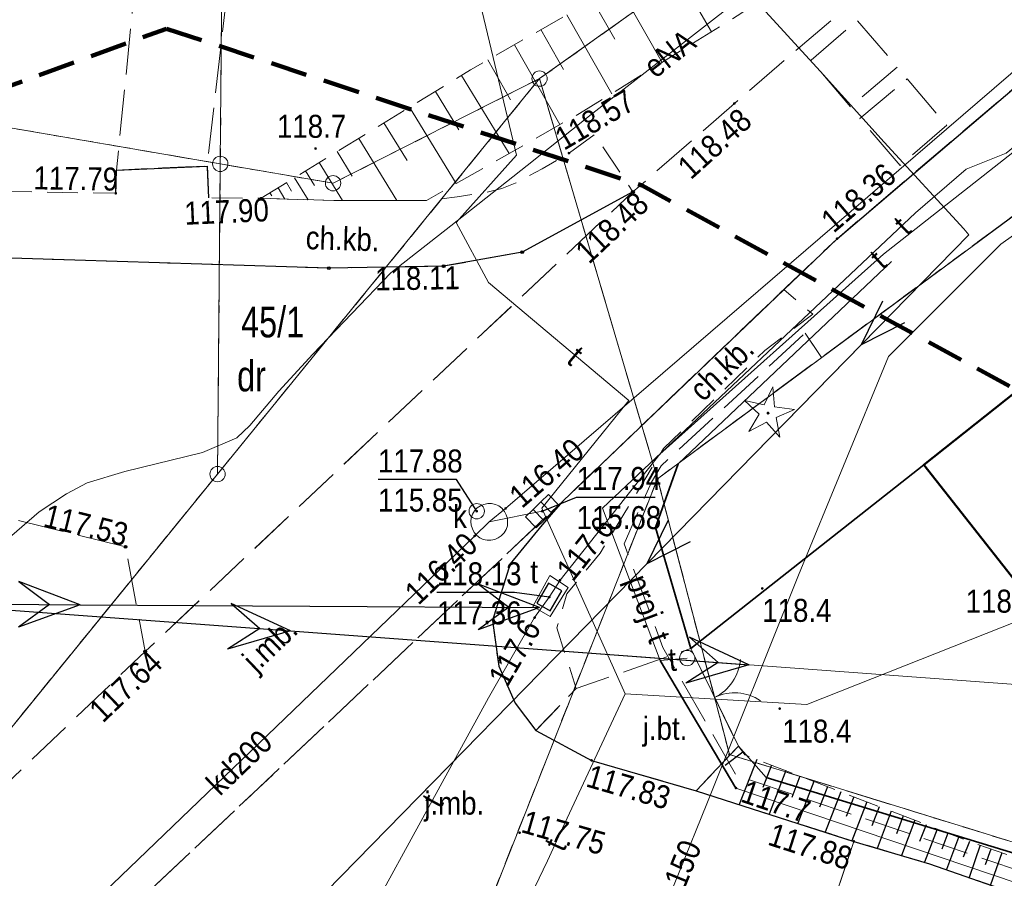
# Model space of a CAD drawing. Header units: metres. Extents: x 6532801 to 6532945, y 6021209 to 6021424.
# Tile 9 of 12: x 6532855 to 6532887, y 6021324 to 6021352. Entities that reach past the tile are written whole.
import ezdxf
from ezdxf.enums import TextEntityAlignment as Align

# ---------------------------------------------------------------- set-up
doc = ezdxf.new("R2010")
doc.units = ezdxf.units.M
doc.header["$MEASUREMENT"] = 0
for name, pattern in [('1.0_0.5', [1.5, 1, -0.5]), ('1.5_0.5', [2, 1.5, -0.5]), ('219-500', [0]), ('4', [1.8, 1.2, -0.6]), ('egkk-500', [2, 1.5, -0.5]), ('egug-500', [1, 0.5, -0.5]), ('otob_500', [0]), ('suep_nn_500', [0]), ('suep_wn_500', [0])]:
    doc.linetypes.add(name, pattern=pattern)
doc.layers.get('0').update_dxf_attribs({"color": 2, "linetype": 'CONTINUOUS', "lineweight": 5})
for name, color, linetype in [('000 Inne (niezydentyfikowane)', 7, 'CONTINUOUS'), ('140-Punkty robocze', 7, 'CONTINUOUS'), ('202-punkt graniczny', 7, 'CONTINUOUS'), ('203-punkt graniczny', 7, 'CONTINUOUS'), ('210-oznaczenie konturu użytku gruntowego', 7, 'CONTINUOUS'), ('211-numer działki ewidencyjnej', 7, 'CONTINUOUS'), ('217-kontur klasyfikacyjny', 7, 'CONTINUOUS'), ('218-kontur użytku gruntowego', 7, 'CONTINUOUS'), ('219-działka ewidencyjna', 7, 'CONTINUOUS'), ('brama', 7, 'CONTINUOUS'), ('budynek', 7, 'CONTINUOUS'), ('chodnik', 7, 'CONTINUOUS'), ('chodnik-Atr17', 7, 'CONTINUOUS'), ('drzewo iglaste', 7, 'CONTINUOUS'), ('jezdnia', 7, 'CONTINUOUS'), ('jezdnia-Atr17', 7, 'CONTINUOUS'), ('komora podziemna', 7, 'CONTINUOUS'), ('kratka ściekowa', 7, 'CONTINUOUS'), ('krawężnik', 7, 'CONTINUOUS'), ('Obszar opracowania', 7, 'CONTINUOUS'), ('obudowa ochronna przewodu', 7, 'CONTINUOUS'), ('ogrodzenie trwałe', 7, 'CONTINUOUS'), ('pikieta naturalna', 7, 'CONTINUOUS'), ('pikieta naturalna-Atr2', 7, 'CONTINUOUS'), ('pikieta sztuczna', 7, 'CONTINUOUS'), ('pikieta sztuczna-Atr2', 7, 'CONTINUOUS'), ('przewód elektroenergetyczny niskiego napięcia', 7, 'CONTINUOUS'), ('przewód elektroenergetyczny podziemny', 7, 'CONTINUOUS'), ('przewód elektroenergetyczny podziemny-Atr1', 7, 'CONTINUOUS'), ('przewód elektroenergetyczny wysokiego napięcia', 7, 'CONTINUOUS'), ('przewód gazowy', 7, 'CONTINUOUS'), ('przewód gazowy-Atr1', 7, 'CONTINUOUS'), ('przewód kanalizacyjny', 7, 'CONTINUOUS'), ('przewód kanalizacyjny-Atr1', 7, 'CONTINUOUS'), ('przewód telekomunikacyjny podziemny', 7, 'CONTINUOUS'), ('przewód telekomunikacyjny podziemny - ob. projektowany', 7, 'CONTINUOUS'), ('przewód telekomunikacyjny podziemny - ob. projektowany-Atr1', 7, 'CONTINUOUS'), ('przewód telekomunikacyjny podziemny-Atr1', 7, 'CONTINUOUS'), ('rzędna', 7, 'CONTINUOUS'), ('rzędna-Atr2', 7, 'CONTINUOUS'), ('rzędna-Atr3', 7, 'CONTINUOUS'), ('skarpa nieumocniona', 7, 'CONTINUOUS'), ('słup przewodów napowietrznych', 7, 'CONTINUOUS'), ('właz do komory lub kanału - okrągły', 7, 'CONTINUOUS'), ('właz do komory lub kanału - okrągły-Atr17', 7, 'CONTINUOUS'), ('właz do komory lub kanału - prostokątny', 7, 'CONTINUOUS'), ('właz do komory lub kanału - prostokątny-Atr17', 7, 'CONTINUOUS')]:
    doc.layers.add(name, color=color, linetype=linetype)
doc.styles.get("Standard").update_dxf_attribs({"font": 'Working1250', "width": 0.75})
doc.linetypes.add('902-500', pattern='A,3.75,0,[1,ksztalty.shx,S=0.5,R=0,X=0,Y=0],3.75', length=7.5)

# ---------------------------------------------------------------- blocks, each defined once
blk = doc.blocks.new('203')
at = {"linetype": 'Continuous', "lineweight": 0}
h = blk.add_hatch(color=0, dxfattribs=at)
edge = h.paths.add_edge_path()
edge.add_arc((0, 0), 0.045, 0, 360)
blk = doc.blocks.new('202')
at = {"color": 0, "linetype": 'Continuous', "lineweight": 0}
blk.add_circle((0, 0), 0.25, dxfattribs=at)
blk = doc.blocks.new('SUEP3')
at = {"color": 0, "linetype": 'Continuous'}
for p, q in [((12.003, 0), (10.003, 0.75)), ((10.003, 0.75), (11.003, 0)), ((27.003, 0), (25.003, 0.75)), ((25.003, 0.75), (26.003, 0)), ((0, 0), (12.003, 0)), ((12.003, 0), (10.003, -0.75)), ((11.003, 0), (10.003, -0.75)), ((12.003, 0), (27.003, 0)), ((27.003, 0), (25.003, -0.75)), ((26.003, 0), (25.003, -0.75))]:
    blk.add_line(p, q, dxfattribs=at)
blk = doc.blocks.new('SUEP1')
at = {"color": 0, "linetype": 'Continuous'}
for p, q in [((5, 0), (3.5, 0.5)), ((15, 0), (13.5, 0.5)), ((0, 0), (5, 0)), ((5, 0), (3.5, -0.5)), ((5, 0), (15, 0)), ((15, 0), (13.5, -0.5))]:
    blk.add_line(p, q, dxfattribs=at)
blk = doc.blocks.new('PW01')
at = {"linetype": 'Continuous', "lineweight": 13}
h = blk.add_hatch(color=0, dxfattribs=at)
edge = h.paths.add_edge_path()
edge.add_arc((0, 0), 0.045, 0, 360)
blk = doc.blocks.new('SUPWP')
at = {"color": 0, "linetype": 'Continuous'}
blk.add_lwpolyline([(-0.375, -0.25), (0.375, -0.25), (0.375, 0.25), (-0.375, 0.25)], close=True, dxfattribs=at)
blk = doc.blocks.new('OK02')
at = {"color": 0, "linetype": 'Continuous', "lineweight": 0}
for centre, start, end in [((-1.5, 0), 0, 60), ((1.5, 0), 120, 180)]:
    blk.add_arc(centre, 1.5, start, end, dxfattribs=at)
blk = doc.blocks.new('OP011')
at = {"linetype": 'Continuous', "lineweight": 13}
h = blk.add_hatch(color=0, dxfattribs=at)
edge = h.paths.add_edge_path()
edge.add_arc((0, 0), 0.05, 0, 360)
at = {"color": 0, "linetype": 'Continuous', "lineweight": 13}
for p, q in [((-0.283, 0.093), (-0.512, 0.706)), ((-0.512, 0.706), (0, 0.299)), ((0, 0.299), (0.512, 0.706)), ((0.512, 0.706), (0.283, 0.093)), ((-0.828, -0.268), (-0.283, 0.093)), ((0.283, 0.093), (0.828, -0.268)), ((-0.175, -0.24), (-0.828, -0.268)), ((0, -0.87), (-0.175, -0.24)), ((0.175, -0.24), (0, -0.87)), ((0.828, -0.268), (0.175, -0.24))]:
    blk.add_line(p, q, dxfattribs=at)
blk = doc.blocks.new('US22')
at = {"color": 0, "linetype": 'Continuous', "lineweight": 13}
blk.add_circle((0, 0), 0.25, dxfattribs=at)
blk = doc.blocks.new('US05')
at = {"color": 0, "linetype": 'Continuous', "lineweight": 13}
for p, q in [((-0.525, -0.25), (-0.525, 0.25)), ((-0.525, 0.25), (-0.175, 0.25)), ((-0.175, -0.25), (-0.175, 0.25)), ((-0.175, 0.25), (0.175, 0.25)), ((0.175, -0.25), (0.175, 0.25)), ((0.175, 0.25), (0.525, 0.25)), ((0.525, -0.25), (0.525, 0.25)), ((-0.525, -0.25), (-0.175, -0.25)), ((-0.175, -0.25), (0.175, -0.25)), ((0.175, -0.25), (0.525, -0.25))]:
    blk.add_line(p, q, dxfattribs=at)
blk = doc.blocks.new('US15')
at = {"color": 0, "linetype": 'Continuous', "lineweight": 13}
blk.add_circle((0, 0), 0.25, dxfattribs=at)
blk = doc.blocks.new('PIKIETA')
at = {"color": 0}
blk.add_circle((0, 0), 0.045, dxfattribs=at)

msp = doc.modelspace()

# ---------------------------------------------------------------- linework, layer by layer
at = {"layer": '000 Inne (niezydentyfikowane)', "color": 7, "linetype": 'Continuous', "lineweight": 13}
for p, q in [((6532876.17, 6021353.76), (6532877.58, 6021351.32)), ((6532874.54, 6021352.83), (6532875.97, 6021350.32)), ((6532873.7, 6021352.35), (6532874.43, 6021351.08)), ((6532872.86, 6021351.87), (6532874.33, 6021349.3)), ((6532872.01, 6021351.39), (6532872.75, 6021350.09)), ((6532871.15, 6021350.89), (6532872.63, 6021348.29)), ((6532870.28, 6021350.4), (6532871.02, 6021349.1)), ((6532869.42, 6021349.89), (6532870.98, 6021347.35)), ((6532868.57, 6021349.37), (6532869.34, 6021348.12)), ((6532867.73, 6021348.86), (6532869.25, 6021346.37)), ((6532866.89, 6021348.35), (6532867.65, 6021347.12)), ((6532866.07, 6021347.84), (6532867.31, 6021345.82)), ((6532865.36, 6021347.41), (6532865.85, 6021346.61)), ((6532864.78, 6021347.06), (6532865.54, 6021345.81)), ((6532863.97, 6021346.56), (6532864.42, 6021345.84)), ((6532864.33, 6021346.78), (6532864.62, 6021346.3)), ((6532863.44, 6021346.23), (6532863.66, 6021345.86)), ((6532863.71, 6021346.4), (6532863.87, 6021346.12)), ((6532862.9, 6021345.9), (6532862.91, 6021345.89)), ((6532863.17, 6021346.07), (6532863.23, 6021345.97))]:
    msp.add_line(p, q, dxfattribs=at)
at = {"layer": '000 Inne (niezydentyfikowane)', "color": 7, "linetype": 'Continuous', "lineweight": 25, "flags": 128}
for points in [[(6532878.61, 6021327.82), (6532878.03, 6021327.38)], [(6532879.06, 6021327.58), (6532878.49, 6021326.11)], [(6532879.54, 6021327.4), (6532879.26, 6021326.67)], [(6532880.01, 6021327.22), (6532879.46, 6021325.8)], [(6532880.47, 6021327.04), (6532880.2, 6021326.34)], [(6532880.92, 6021326.86), (6532880.4, 6021325.5)], [(6532881.37, 6021326.69), (6532881.11, 6021326.02)], [(6532881.8, 6021326.53), (6532881.29, 6021325.21)], [(6532882.23, 6021326.36), (6532881.98, 6021325.72)], [(6532882.65, 6021326.2), (6532882.16, 6021324.93)], [(6532883.06, 6021326.04), (6532882.82, 6021325.42)], [(6532883.45, 6021325.89), (6532882.99, 6021324.68)], [(6532883.84, 6021325.74), (6532883.62, 6021325.15)], [(6532884.22, 6021325.6), (6532883.78, 6021324.45)], [(6532884.59, 6021325.45), (6532884.37, 6021324.9)], [(6532884.95, 6021325.31), (6532884.53, 6021324.23)], [(6532885.3, 6021325.18), (6532885.1, 6021324.65)], [(6532885.65, 6021325.04), (6532885.25, 6021323.99)], [(6532886, 6021324.91), (6532885.8, 6021324.39)], [(6532886.35, 6021324.79), (6532885.99, 6021323.73)], [(6532886.7, 6021324.66), (6532886.52, 6021324.14)], [(6532887.06, 6021324.54), (6532886.69, 6021323.49)]]:
    msp.add_lwpolyline(points, dxfattribs=at)
at = {"layer": '217-kontur klasyfikacyjny', "color": 92, "linetype": 'egkk-500', "lineweight": 18, "flags": 128}
for points in [[(6532914.647, 6021365.41), (6532875.82, 6021336.74)], [(6532875.82, 6021336.74), (6532878.17, 6021327.74)], [(6532878.17, 6021327.74), (6532944.55, 6021307.237)]]:
    msp.add_lwpolyline(points, dxfattribs=at)
at = {"layer": '218-kontur użytku gruntowego', "color": 3, "linetype": 'egug-500', "lineweight": 18, "flags": 128}
for points in [[(6532861.55, 6021347.01), (6532861.708, 6021365.41)], [(6532861.708, 6021365.41), (6532861.55, 6021347.01)], [(6532871.97, 6021349.79), (6532893.988, 6021365.41)], [(6532893.988, 6021365.41), (6532871.97, 6021349.79)], [(6532914.647, 6021365.41), (6532875.82, 6021336.74)], [(6532875.82, 6021336.74), (6532914.647, 6021365.41)], [(6532861.46, 6021336.89), (6532871.97, 6021349.79)], [(6532871.97, 6021349.79), (6532861.46, 6021336.89)], [(6532871.97, 6021349.79), (6532865.23, 6021346.38)], [(6532865.23, 6021346.38), (6532871.97, 6021349.79)], [(6532875.82, 6021336.74), (6532871.97, 6021349.79)], [(6532871.97, 6021349.79), (6532875.82, 6021336.74)], [(6532861.55, 6021347.01), (6532846.06, 6021349.67)], [(6532846.06, 6021349.67), (6532861.55, 6021347.01)], [(6532861.46, 6021336.89), (6532861.55, 6021347.01)], [(6532861.55, 6021347.01), (6532861.46, 6021336.89)], [(6532865.23, 6021346.38), (6532861.55, 6021347.01)], [(6532861.55, 6021347.01), (6532865.23, 6021346.38)], [(6532853.18, 6021326.72), (6532861.46, 6021336.89)], [(6532861.46, 6021336.89), (6532853.18, 6021326.72)], [(6532868.7, 6021318.75), (6532875.82, 6021336.74)], [(6532875.82, 6021336.74), (6532868.7, 6021318.75)], [(6532875.82, 6021336.74), (6532878.17, 6021327.74)], [(6532878.17, 6021327.74), (6532875.82, 6021336.74)], [(6532878.17, 6021327.74), (6532944.55, 6021307.237)], [(6532944.55, 6021307.237), (6532878.17, 6021327.74)]]:
    msp.add_lwpolyline(points, dxfattribs=at)
at = {"layer": '219-działka ewidencyjna', "color": 7, "linetype": '219-500', "lineweight": 18, "flags": 128}
for points in [[(6532861.55, 6021347.01), (6532861.708, 6021365.41)], [(6532893.988, 6021365.41), (6532871.97, 6021349.79)], [(6532875.82, 6021336.74), (6532914.658, 6021365.41)], [(6532861.46, 6021336.89), (6532871.97, 6021349.79)], [(6532865.23, 6021346.38), (6532871.97, 6021349.79)], [(6532875.82, 6021336.74), (6532871.97, 6021349.79)], [(6532846.06, 6021349.67), (6532861.55, 6021347.01)], [(6532861.46, 6021336.89), (6532861.55, 6021347.01)], [(6532861.55, 6021347.01), (6532865.23, 6021346.38)], [(6532853.18, 6021326.72), (6532861.46, 6021336.89)], [(6532875.82, 6021336.74), (6532868.7, 6021318.75)], [(6532875.82, 6021336.74), (6532878.17, 6021327.74)], [(6532878.17, 6021327.74), (6532944.55, 6021307.237)]]:
    msp.add_lwpolyline(points, dxfattribs=at)
at = {"layer": 'brama', "color": 7, "linetype": 'otob_500', "lineweight": 18, "flags": 128}
msp.add_lwpolyline([(6532876.91, 6021331.2), (6532878.46, 6021328.01)], dxfattribs=at)
at = {"layer": 'budynek', "color": 7, "linetype": 'Continuous', "lineweight": 50, "flags": 128}
msp.add_lwpolyline([(6532887.49, 6021333.41), (6532890.5, 6021335.78), (6532887.52, 6021339.57), (6532884.51, 6021337.19)], close=True, dxfattribs=at)
at = {"layer": 'chodnik', "color": 7, "linetype": '1.0_0.5', "lineweight": 18, "flags": 128}
for points in [[(6532861.17, 6021345.9), (6532861.12, 6021346.94), (6532858.16, 6021346.81), (6532858.14, 6021346.05), (6532850.06, 6021346.18), (6532848.38, 6021345.63), (6532847.33, 6021348.43), (6532841.72, 6021346.25), (6532842.77, 6021343.54), (6532840.01, 6021342.42), (6532840.64, 6021340.83), (6532847.82, 6021343.6), (6532848.86, 6021343.98), (6532849.88, 6021344.09), (6532865.09, 6021343.61), (6532868.84, 6021343.67), (6532871.4, 6021344.13), (6532875.02, 6021346.1), (6532873.77, 6021347.97), (6532872.93, 6021347.36), (6532872.06, 6021346.85), (6532871.62, 6021346.62), (6532871.18, 6021346.38), (6532870.74, 6021346.21), (6532870.26, 6021346.09), (6532869.28, 6021345.93), (6532868.28, 6021345.82), (6532867.79, 6021345.82), (6532865.26, 6021345.81), (6532862.88, 6021345.89)], [(6532871.01, 6021333.96), (6532870.44, 6021332.11), (6532870.64, 6021330.62), (6532871.18, 6021329.42), (6532871.85, 6021328.53), (6532873.17, 6021329.9), (6532872.53, 6021331.87), (6532872.86, 6021332.98), (6532873.95, 6021334.31), (6532876.02, 6021337.72), (6532879.32, 6021340.92), (6532880.89, 6021342.11), (6532879.94, 6021342.91), (6532872.74, 6021336.02), (6532872.72, 6021336), (6532872.06, 6021335.23)]]:
    msp.add_lwpolyline(points, close=True, dxfattribs=at)
at = {"layer": 'jezdnia', "color": 7, "linetype": '1.5_0.5', "lineweight": 18, "flags": 128}
for points in [[(6532801.05, 6021268.862), (6532803.7, 6021271.32), (6532811.18, 6021278.28), (6532816.39, 6021283.03), (6532830.67, 6021296.37), (6532842.79, 6021307.81), (6532851.1, 6021315.74), (6532852.34, 6021316.74), (6532853.03, 6021317.44), (6532872.74, 6021336.02), (6532881.68, 6021344.57), (6532891.36, 6021352.81), (6532901.93, 6021360.89), (6532908.313, 6021365.41)], [(6532898.658, 6021365.41), (6532898.53, 6021365.32), (6532887.59, 6021356.92), (6532878.33, 6021348.98), (6532875.02, 6021346.1), (6532859.1, 6021331.1), (6532845.91, 6021318.56), (6532831.36, 6021304.96), (6532827.14, 6021301.06), (6532815.19, 6021290.02), (6532807.26, 6021282.59), (6532801.05, 6021276.516)], [(6532858.947, 6021365.41), (6532858.74, 6021352.57), (6532858.16, 6021346.81), (6532861.12, 6021346.94), (6532861.71, 6021352.06)]]:
    msp.add_lwpolyline(points, dxfattribs=at)
for points in [[(6532882.12, 6021348.87), (6532880.83, 6021350.39), (6532882.33, 6021351.69), (6532883.65, 6021350.17)], [(6532883.74, 6021346.96), (6532882.42, 6021348.49), (6532883.97, 6021349.78), (6532885.26, 6021348.27)], [(6532875.02, 6021346.1), (6532871.4, 6021344.13), (6532868.84, 6021343.67), (6532865.09, 6021343.61), (6532849.88, 6021344.09), (6532848.86, 6021343.98), (6532847.82, 6021343.6), (6532847.82, 6021343.6), (6532840.64, 6021340.83), (6532836.87, 6021336.06), (6532834.74, 6021331.03), (6532832.84, 6021326.21), (6532832.33, 6021323), (6532832.1, 6021316.4), (6532831.36, 6021304.96), (6532845.91, 6021318.56), (6532842.53, 6021319.09), (6532840.03, 6021319.68), (6532839.09, 6021321.4), (6532839.05, 6021326.11), (6532840.86, 6021331.48), (6532844, 6021335.19), (6532848.43, 6021336.65), (6532850.95, 6021336.36), (6532858.46, 6021334.52), (6532859.1, 6021331.1)], [(6532852.34, 6021316.74), (6532855.46, 6021318.82), (6532860.32, 6021320.74), (6532866.19, 6021321.83), (6532871.87, 6021321.67), (6532880.33, 6021319.21), (6532882.23, 6021324.91), (6532877.08, 6021326.56), (6532873.67, 6021327.55), (6532871.85, 6021328.53), (6532871.18, 6021329.42), (6532870.64, 6021330.62), (6532870.44, 6021332.11), (6532871.01, 6021333.96), (6532872.06, 6021335.23), (6532872.72, 6021336), (6532853.03, 6021317.44)], [(6532871.85, 6021328.53), (6532873.67, 6021327.55), (6532877.08, 6021326.56), (6532878.46, 6021328.01), (6532876.91, 6021331.2), (6532873.17, 6021329.9)], [(6532908.76, 6021316.1), (6532902.61, 6021318.08), (6532893.64, 6021321.06), (6532884.7, 6021324.18), (6532882.23, 6021324.91), (6532880.33, 6021319.21), (6532882.87, 6021318.34), (6532892.32, 6021316.07), (6532901.04, 6021313.33), (6532907.47, 6021311.26), (6532908.11, 6021313.8)]]:
    msp.add_lwpolyline(points, close=True, dxfattribs=at)
at = {"layer": 'komora podziemna', "color": 34, "linetype": 'Continuous', "lineweight": 18, "flags": 128}
msp.add_lwpolyline([(6532870.82, 6021334.97), (6532870.72, 6021334.88), (6532870.62, 6021334.81), (6532870.51, 6021334.76), (6532870.38, 6021334.73), (6532870.26, 6021334.73), (6532870.13, 6021334.76), (6532870.02, 6021334.81), (6532869.92, 6021334.89), (6532869.84, 6021334.99), (6532869.78, 6021335.1), (6532869.74, 6021335.22), (6532869.73, 6021335.34), (6532869.74, 6021335.46), (6532869.78, 6021335.58), (6532869.85, 6021335.69), (6532869.94, 6021335.79), (6532870.04, 6021335.85), (6532870.15, 6021335.9), (6532870.28, 6021335.93), (6532870.4, 6021335.93), (6532870.53, 6021335.9), (6532870.64, 6021335.85), (6532870.74, 6021335.78), (6532870.83, 6021335.67), (6532870.88, 6021335.56), (6532870.92, 6021335.44), (6532870.93, 6021335.32), (6532870.92, 6021335.2), (6532870.88, 6021335.08)], close=True, dxfattribs=at)
at = {"layer": 'komora podziemna', "color": 30, "linetype": 'Continuous', "lineweight": 18, "flags": 128}
msp.add_lwpolyline([(6532872.31, 6021333.58), (6532872.91, 6021333.19), (6532872.32, 6021332.24), (6532871.75, 6021332.57)], close=True, dxfattribs=at)
at = {"layer": 'krawężnik', "color": 7, "linetype": 'Continuous', "lineweight": 25, "flags": 128}
for points in [[(6532872.74, 6021336.02), (6532881.68, 6021344.57), (6532891.36, 6021352.81), (6532901.93, 6021360.89), (6532908.313, 6021365.41)], [(6532858.14, 6021346.05), (6532858.16, 6021346.81), (6532861.12, 6021346.94), (6532861.17, 6021345.9)], [(6532875.02, 6021346.1), (6532871.4, 6021344.13), (6532868.84, 6021343.67), (6532865.09, 6021343.61), (6532849.88, 6021344.09), (6532848.86, 6021343.98), (6532847.82, 6021343.6), (6532840.64, 6021340.83)], [(6532872.72, 6021336), (6532872.06, 6021335.23), (6532871.01, 6021333.96), (6532870.44, 6021332.11), (6532870.64, 6021330.62), (6532871.18, 6021329.42), (6532871.85, 6021328.53), (6532873.67, 6021327.55), (6532877.08, 6021326.56), (6532882.23, 6021324.91), (6532884.7, 6021324.18), (6532893.64, 6021321.06), (6532902.61, 6021318.08), (6532908.76, 6021316.1)]]:
    msp.add_lwpolyline(points, dxfattribs=at)
at = {"layer": 'Obszar opracowania', "color": 3, "linetype": '4', "lineweight": 200, "flags": 128}
msp.add_lwpolyline([(6532859.8, 6021351.42), (6532875.32, 6021346.3), (6532934.68, 6021313.91), (6532914.26, 6021235.16), (6532815.99, 6021257.34), (6532829.54, 6021340.4)], close=True, dxfattribs=at)
at = {"layer": 'obudowa ochronna przewodu', "color": 7, "linetype": 'Continuous', "lineweight": 35, "flags": 128}
msp.add_lwpolyline([(6532875.91, 6021330.81), (6532878.38, 6021326.65)], dxfattribs=at)
at = {"layer": 'ogrodzenie trwałe', "color": 7, "linetype": '902-500', "lineweight": 35, "flags": 128}
for points in [[(6532876.91, 6021331.2), (6532875.75, 6021335.15), (6532876.5, 6021337.23), (6532883.46, 6021343.82)], [(6532884.51, 6021337.19), (6532876.91, 6021331.2)], [(6532918.27, 6021314.52), (6532907.94, 6021317.86), (6532895.99, 6021321.91), (6532879.37, 6021326.99), (6532878.46, 6021328.01)]]:
    msp.add_lwpolyline(points, dxfattribs=at)
at = {"layer": 'przewód elektroenergetyczny niskiego napięcia', "color": 1, "linetype": 'suep_nn_500', "lineweight": 18, "flags": 128}
msp.add_lwpolyline([(6532885.98, 6021344.69), (6532854.51, 6021312.55)], dxfattribs=at)
at = {"layer": 'przewód elektroenergetyczny podziemny', "color": 1, "linetype": 'Continuous', "lineweight": 18, "flags": 128}
msp.add_lwpolyline([(6532850.14, 6021329.83), (6532851.96, 6021332.19), (6532854.33, 6021334.54), (6532855.64, 6021335.66), (6532856.53, 6021336.25), (6532857.21, 6021336.6), (6532858.43, 6021336.97), (6532860.97, 6021337.59), (6532862.09, 6021338.07), (6532862.51, 6021338.48), (6532863.46, 6021339.6), (6532864.57, 6021340.8), (6532867.12, 6021343.46), (6532869.07, 6021344.99), (6532871.57, 6021346.96), (6532873.71, 6021348.66), (6532878.64, 6021352.5), (6532879, 6021352.37), (6532881.13, 6021350.03), (6532883.22, 6021347.72), (6532885.82, 6021344.89), (6532885.98, 6021344.69)], dxfattribs=at)
at = {"layer": 'przewód elektroenergetyczny wysokiego napięcia', "color": 1, "linetype": 'suep_wn_500', "lineweight": 18, "flags": 128}
msp.add_lwpolyline([(6532931.09, 6021326.81), (6532851.87, 6021332.66)], dxfattribs=at)
at = {"layer": 'przewód gazowy', "color": 52, "linetype": 'Continuous', "lineweight": 18, "flags": 128}
msp.add_lwpolyline([(6532888.97, 6021313.22), (6532887.87, 6021313.72), (6532884.58, 6021314.65), (6532874.11, 6021317.56), (6532874.79, 6021319.61), (6532877.43, 6021326.13), (6532880.42, 6021333.59), (6532883.36, 6021340.73), (6532887.03, 6021344.39), (6532892.02, 6021347.94), (6532898.05, 6021352.27), (6532900.28, 6021353.71), (6532902.2, 6021354.97)], dxfattribs=at)
at = {"layer": 'przewód kanalizacyjny', "color": 34, "linetype": 'Continuous', "lineweight": 18, "flags": 128}
for points in [[(6532801.05, 6021269.565), (6532819.29, 6021286.33), (6532819.8, 6021286.79), (6532820.31, 6021287.28), (6532869.85, 6021334.87), (6532870.33, 6021335.33), (6532870.86, 6021335.77), (6532905.327, 6021365.41)], [(6532872.06, 6021335.68), (6532870.33, 6021335.33)]]:
    msp.add_lwpolyline(points, dxfattribs=at)
at = {"layer": 'przewód telekomunikacyjny podziemny', "color": 30, "linetype": 'Continuous', "lineweight": 18, "flags": 128}
for points in [[(6532874.77, 6021329.72), (6532872.04, 6021335.78), (6532874.89, 6021339.29), (6532870.3, 6021343.14), (6532869.25, 6021345.1), (6532871.22, 6021347.29), (6532870.1, 6021351.98), (6532871.37, 6021354.08), (6532873.73, 6021356.39), (6532877.35, 6021358.4), (6532880.9, 6021360.77), (6532882.84, 6021362.08), (6532889.1, 6021364.34), (6532890.623, 6021365.41)], [(6532910.872, 6021365.41), (6532907.23, 6021362.89), (6532896.57, 6021355.06), (6532887.2, 6021347.36), (6532885.89, 6021346.84), (6532884.24, 6021345.41), (6532874.02, 6021335.78), (6532875.91, 6021330.81), (6532878.38, 6021326.65), (6532888.4, 6021323.26), (6532894.55, 6021320.39), (6532903.32, 6021317.75), (6532917.07, 6021312.96), (6532923.29, 6021311.04), (6532922.36, 6021306.89), (6532922.12, 6021305.85), (6532923.91, 6021305.69), (6532927.7, 6021304.55), (6532933.65, 6021303.03), (6532934.43, 6021302.82), (6532944.55, 6021300.278)], [(6532863.87, 6021318.67), (6532864.37, 6021318.76), (6532870.3, 6021329.59), (6532871.81, 6021332.21), (6532872.29, 6021332.88), (6532872.64, 6021333.43), (6532875.9, 6021337.54), (6532883.2, 6021344.06), (6532894.44, 6021352.9), (6532905.68, 6021361.2), (6532906.09, 6021360.48)], [(6532850.16, 6021310.16), (6532856.63, 6021312.67), (6532869.14, 6021317.38), (6532871.82, 6021323.42), (6532872.23, 6021324.28), (6532872.72, 6021325.34), (6532874.77, 6021329.72), (6532880.69, 6021329.37), (6532892.4, 6021334.01), (6532893.41, 6021334.4), (6532894.5, 6021334.81), (6532906.4, 6021339.37)], [(6532875.91, 6021330.81), (6532876.79, 6021330.89)]]:
    msp.add_lwpolyline(points, dxfattribs=at)
at = {"layer": 'przewód telekomunikacyjny podziemny - ob. projektowany', "color": 30, "linetype": '1.5_0.5', "lineweight": 18, "flags": 128}
for points in [[(6532935.8, 6021294.56), (6532927.62, 6021296.55), (6532931.4, 6021309.79), (6532911.37, 6021315.95), (6532891.07, 6021322.56), (6532888.89, 6021323.53), (6532878.39, 6021327.06), (6532876, 6021331.23), (6532874.73, 6021334.62), (6532875.62, 6021336.63), (6532875.94, 6021337.16), (6532880.64, 6021341.49), (6532881.17, 6021340.69)], [(6532880.64, 6021341.49), (6532881.17, 6021340.69)]]:
    msp.add_lwpolyline(points, dxfattribs=at)
at = {"layer": 'rzędna-Atr2', "color": 7, "flags": 128}
for points in [[(6532869.92, 6021335.68), (6532869.26, 6021336.71), (6532866.699, 6021336.71)], [(6532872.06, 6021335.68), (6532873.18, 6021336.14), (6532875.741, 6021336.14)], [(6532872.29, 6021332.88), (6532871.15, 6021333.03), (6532868.621, 6021333.03)]]:
    msp.add_lwpolyline(points, dxfattribs=at)
at = {"layer": 'skarpa nieumocniona', "color": 7, "linetype": '1.0_0.5', "lineweight": 18, "flags": 128}
for points in [[(6532896.24, 6021364.42), (6532891.91, 6021361.34), (6532889.02, 6021359.31), (6532883.06, 6021354.83), (6532878.42, 6021351.84), (6532873.27, 6021348.65), (6532868.28, 6021345.82), (6532867.79, 6021345.82), (6532865.26, 6021345.81), (6532862.88, 6021345.89), (6532869.72, 6021350.08), (6532875.05, 6021353.12), (6532881.09, 6021356.59), (6532885.34, 6021360.04), (6532887.78, 6021362), (6532890.5, 6021363.77), (6532892.85, 6021365.41), (6532897.66, 6021365.41)], [(6532896.24, 6021364.42), (6532891.91, 6021361.34), (6532889.02, 6021359.31), (6532883.06, 6021354.83), (6532878.42, 6021351.84), (6532873.27, 6021348.65), (6532868.28, 6021345.82), (6532867.79, 6021345.82), (6532865.26, 6021345.81), (6532862.88, 6021345.89), (6532869.72, 6021350.08), (6532875.05, 6021353.12), (6532881.09, 6021356.59), (6532885.34, 6021360.04), (6532887.78, 6021362), (6532890.5, 6021363.77), (6532892.85, 6021365.41), (6532897.66, 6021365.41)], [(6532878.67, 6021327.73), (6532878.46, 6021328.01), (6532877.08, 6021326.56), (6532882.23, 6021324.91), (6532884.7, 6021324.18), (6532893.64, 6021321.06), (6532908.76, 6021316.1), (6532911.29, 6021315.29), (6532913.84, 6021316.57), (6532896.51, 6021321.42), (6532889.01, 6021323.86), (6532886.08, 6021324.88)], [(6532878.67, 6021327.73), (6532878.46, 6021328.01), (6532877.08, 6021326.56), (6532882.23, 6021324.91), (6532884.7, 6021324.18), (6532893.64, 6021321.06), (6532908.76, 6021316.1), (6532911.29, 6021315.29), (6532913.84, 6021316.57), (6532896.51, 6021321.42), (6532889.01, 6021323.86), (6532886.08, 6021324.88)]]:
    msp.add_lwpolyline(points, close=True, dxfattribs=at)

# ---------------------------------------------------------------- block references
at = {"layer": '140-Punkty robocze', "color": 7, "linetype": 'Continuous', "lineweight": 13}
for p in [(6532875.02, 6021346.1), (6532871.4, 6021344.13), (6532865.09, 6021343.61), (6532868.84, 6021343.67), (6532858.46, 6021334.52), (6532859.1, 6021331.1)]:
    msp.add_blockref('PIKIETA', p, dxfattribs=at)
at = {"layer": '202-punkt graniczny', "color": 7, "linetype": 'Continuous', "lineweight": 18}
for p in [(6532871.97, 6021349.79), (6532861.55, 6021347.01), (6532865.23, 6021346.38), (6532861.46, 6021336.89)]:
    msp.add_blockref('202', p, dxfattribs=at)
at = {"layer": '203-punkt graniczny', "color": 7, "linetype": 'Continuous', "lineweight": 18}
for p in [(6532875.82, 6021336.74), (6532878.17, 6021327.74)]:
    msp.add_blockref('203', p, dxfattribs=at)
at = {"layer": 'brama', "color": 7, "linetype": 'Continuous', "lineweight": 18, "rotation": 295.9150000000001}
msp.add_blockref('OK02', (6532877.685, 6021329.605), dxfattribs=at)
at = {"layer": 'drzewo iglaste', "color": 94, "linetype": 'Continuous', "lineweight": 18, "rotation": 25.93099999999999}
msp.add_blockref('OP011', (6532879.43, 6021338.88), dxfattribs=at)
at = {"layer": 'kratka ściekowa', "color": 34, "linetype": 'Continuous', "lineweight": 18, "rotation": 44.204}
msp.add_blockref('US05', (6532872.06, 6021335.68), dxfattribs=at)
at = {"layer": 'pikieta naturalna', "color": 7, "linetype": 'Continuous', "lineweight": 13}
for p in [(6532864.66, 6021347.51), (6532879.24, 6021333.16), (6532879.81, 6021329.24)]:
    msp.add_blockref('PW01', p, dxfattribs=at)
at = {"layer": 'pikieta sztuczna', "color": 7, "linetype": 'Continuous', "lineweight": 13}
for p in [(6532878.33, 6021348.98), (6532872.93, 6021347.36), (6532858.14, 6021346.05), (6532862.88, 6021345.89), (6532875.02, 6021346.1), (6532881.68, 6021344.57), (6532868.84, 6021343.67), (6532858.46, 6021334.52), (6532859.1, 6021331.1), (6532873.67, 6021327.55), (6532871.32, 6021325.19), (6532882.23, 6021324.91)]:
    msp.add_blockref('PW01', p, dxfattribs=at)
at = {"layer": 'przewód elektroenergetyczny niskiego napięcia', "color": 1, "linetype": 'Continuous', "lineweight": 18, "rotation": 225.603}
msp.add_blockref('SUEP1', (6532885.98, 6021344.69), dxfattribs=at)
at = {"layer": 'przewód elektroenergetyczny wysokiego napięcia', "color": 1, "linetype": 'Continuous', "lineweight": 18}
for p, rotation in [((6532844.97, 6021332.7), 359.668), ((6532851.87, 6021332.66), 355.777)]:
    msp.add_blockref('SUEP3', p, dxfattribs=dict(at, rotation=rotation))
at = {"layer": 'rzędna', "color": 34, "linetype": 'Continuous', "lineweight": 18}
msp.add_blockref('PW01', (6532869.92, 6021335.68), dxfattribs=at)
for p, rotation in [((6532870.86, 6021335.77), 41.1), ((6532872.06, 6021335.68), 44.204), ((6532869.85, 6021334.87), 44.64699999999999)]:
    msp.add_blockref('PW01', p, dxfattribs=dict(at, rotation=rotation))
at = {"layer": 'rzędna', "color": 30, "linetype": 'Continuous', "lineweight": 18}
for p in [(6532872.64, 6021333.43), (6532872.29, 6021332.88), (6532871.81, 6021332.21), (6532878.38, 6021326.65)]:
    msp.add_blockref('PW01', p, dxfattribs=at)
at = {"layer": 'słup przewodów napowietrznych', "color": 7, "linetype": 'Continuous', "lineweight": 18}
msp.add_blockref('US15', (6532876.79, 6021330.89), dxfattribs=at)
at = {"layer": 'właz do komory lub kanału - okrągły', "color": 7, "linetype": 'Continuous', "lineweight": 18}
msp.add_blockref('US22', (6532869.92, 6021335.68), dxfattribs=at)
at = {"layer": 'właz do komory lub kanału - prostokątny', "color": 7, "linetype": 'Continuous', "lineweight": 18, "rotation": 239.826}
msp.add_blockref('SUPWP', (6532872.29, 6021332.88), dxfattribs=at)

# ---------------------------------------------------------------- texts
at = {"layer": '210-oznaczenie konturu użytku gruntowego', "color": 3, "linetype": 'Continuous', "lineweight": 18, "width": 0.79}
msp.add_text('dr', height=1, dxfattribs=at).set_placement((6532862.1, 6021339.59))
at = {"layer": '211-numer działki ewidencyjnej', "color": 7, "linetype": 'Continuous', "lineweight": 18, "width": 0.79}
msp.add_text('45/1', height=1, dxfattribs=at).set_placement((6532862.23, 6021342.35), align=Align.TOP_LEFT)
at = {"layer": 'chodnik-Atr17', "color": 7, "width": 0.9}
for rotation, p in [(358.264, (6532864.33, 6021344.23)), (44.118, (6532877.31, 6021339.22))]:
    msp.add_text('ch.kb.', height=0.75, rotation=rotation, dxfattribs=at).set_placement(p)
at = {"layer": 'jezdnia-Atr17', "color": 7, "width": 0.9}
msp.add_text('j.mb.', height=0.75, rotation=43.602, dxfattribs=at).set_placement((6532862.72, 6021330.39))
msp.add_text('j.mb.', height=0.75, rotation=43.602, dxfattribs=at).set_placement((6532862.72, 6021330.39))
msp.add_text('j.mb.', height=0.75, rotation=43.602, dxfattribs=at).set_placement((6532862.72, 6021330.39))
msp.add_text('j.mb.', height=0.75, rotation=43.602, dxfattribs=at).set_placement((6532862.72, 6021330.39))
msp.add_text('j.mb.', height=0.75, rotation=43.602, dxfattribs=at).set_placement((6532862.72, 6021330.39))
msp.add_text('j.mb.', height=0.75, rotation=43.602, dxfattribs=at).set_placement((6532862.72, 6021330.39))
for s, p in [('j.bt.', (6532875.34, 6021328.22)), ('j.mb.', (6532868.21, 6021325.78))]:
    msp.add_text(s, height=0.75, dxfattribs=at).set_placement(p)
at = {"layer": 'pikieta naturalna-Atr2', "color": 7, "width": 0.9}
for s, p in [('118.7', (6532863.4, 6021347.86)), ('118.5', (6532885.88, 6021332.37)), ('118.4', (6532879.24, 6021332.07)), ('118.4', (6532879.89, 6021328.13))]:
    msp.add_text(s, height=0.75, dxfattribs=at).set_placement(p)
at = {"layer": 'pikieta sztuczna-Atr2', "color": 7, "width": 0.9}
for s, rotation, p in [('118.57', 30.379, (6532872.39, 6021348.08)), ('117.79', 359.078, (6532855.46, 6021346.93)), ('117.90', 2.515, (6532860.36, 6021345.77)), ('118.48', 43.296, (6532873.07, 6021344.26)), ('118.11', 0.917, (6532866.6, 6021343.63)), ('117.64', 43.553, (6532857.2, 6021329.29))]:
    msp.add_text(s, height=0.75, rotation=rotation, dxfattribs=at).set_placement(p, align=Align.TOP_LEFT)
for s, rotation, p in [('118.48', 42.089, (6532876.91, 6021346.47)), ('118.36', 40.406, (6532881.57, 6021344.73)), ('117.53', -13.767, (6532855.74, 6021335.19)), ('117.83', 343.811, (6532873.45, 6021326.71)), ('117.75', 343.903, (6532871.33, 6021325.22)), ('117.88', 342.235, (6532879.38, 6021324.81))]:
    msp.add_text(s, height=0.75, rotation=rotation, dxfattribs=at).set_placement(p)
at = {"layer": 'przewód elektroenergetyczny podziemny-Atr1', "color": 1, "width": 0.9}
msp.add_text('eNA', height=0.75, rotation=37.915, dxfattribs=at).set_placement((6532875.52, 6021350.07), align=Align.MIDDLE_LEFT)
at = {"layer": 'przewód gazowy-Atr1', "color": 40, "width": 0.9}
msp.add_text('gnA150', height=0.75, rotation=67.957, dxfattribs=at).set_placement((6532875.76, 6021322), align=Align.MIDDLE_LEFT)
at = {"layer": 'przewód kanalizacyjny-Atr1', "color": 34, "width": 0.9}
msp.add_text('kd200', height=0.75, rotation=43.85, dxfattribs=at).set_placement((6532861.28, 6021326.63), align=Align.MIDDLE_LEFT)
at = {"layer": 'przewód telekomunikacyjny podziemny - ob. projektowany-Atr1', "color": 30, "width": 0.9}
msp.add_text('proj. t', height=0.75, rotation=290.537, dxfattribs=at).set_placement((6532875.13, 6021333.56), align=Align.MIDDLE_LEFT)
at = {"layer": 'przewód telekomunikacyjny podziemny-Atr1', "color": 30, "width": 0.9}
for rotation, p in [(43.297, (6532883.71, 6021344.91)), (41.77, (6532882.92, 6021343.81)), (-39.989, (6532873.05, 6021340.84)), (5.194, (6532876.18, 6021330.83)), (61.297, (6532868.41, 6021326.13)), (65.191, (6532872.42, 6021324.69))]:
    msp.add_text('t', height=0.75, rotation=rotation, dxfattribs=at).set_placement(p, align=Align.MIDDLE_LEFT)
at = {"layer": 'rzędna-Atr2', "color": 34, "width": 0.9}
for rotation, p in [(40.683, (6532871.15, 6021336.03)), (43.849, (6532867.76, 6021332.86))]:
    msp.add_text('116.40', height=0.75, rotation=rotation, dxfattribs=at).set_placement(p, align=Align.MIDDLE_LEFT)
for s, p in [('117.88', (6532866.699, 6021336.718)), ('117.94', (6532873.18, 6021336.147))]:
    msp.add_text(s, height=0.75, dxfattribs=at).set_placement(p, align=Align.BOTTOM_LEFT)
at = {"layer": 'rzędna-Atr2', "color": 30, "width": 0.9}
for s, rotation, p in [('117.6', 51.579, (6532872.76, 6021333.58)), ('117.6', 60.044, (6532870.59, 6021330.09)), ('117.7', -18.692, (6532878.62, 6021326.57))]:
    msp.add_text(s, height=0.75, rotation=rotation, dxfattribs=at).set_placement(p, align=Align.MIDDLE_LEFT)
msp.add_text('118.13', height=0.75, dxfattribs=at).set_placement((6532868.621, 6021333.038), align=Align.BOTTOM_LEFT)
at = {"layer": 'rzędna-Atr3', "color": 34, "width": 0.9}
for s, p in [('115.85', (6532866.699, 6021335.442)), ('115.68', (6532873.18, 6021334.872))]:
    msp.add_text(s, height=0.75, dxfattribs=at).set_placement(p, align=Align.BOTTOM_LEFT)
at = {"layer": 'rzędna-Atr3', "color": 30, "width": 0.9}
msp.add_text('117.36', height=0.75, dxfattribs=at).set_placement((6532868.621, 6021331.763), align=Align.BOTTOM_LEFT)
at = {"layer": 'właz do komory lub kanału - okrągły-Atr17', "color": 7, "width": 0.9}
msp.add_text('k', height=0.75, dxfattribs=at).set_placement((6532869.15, 6021335.13))
at = {"layer": 'właz do komory lub kanału - prostokątny-Atr17', "color": 7, "width": 0.9}
msp.add_text('t', height=0.75, dxfattribs=at).set_placement((6532871.67, 6021333.33))

doc.saveas('drawing.dxf')
